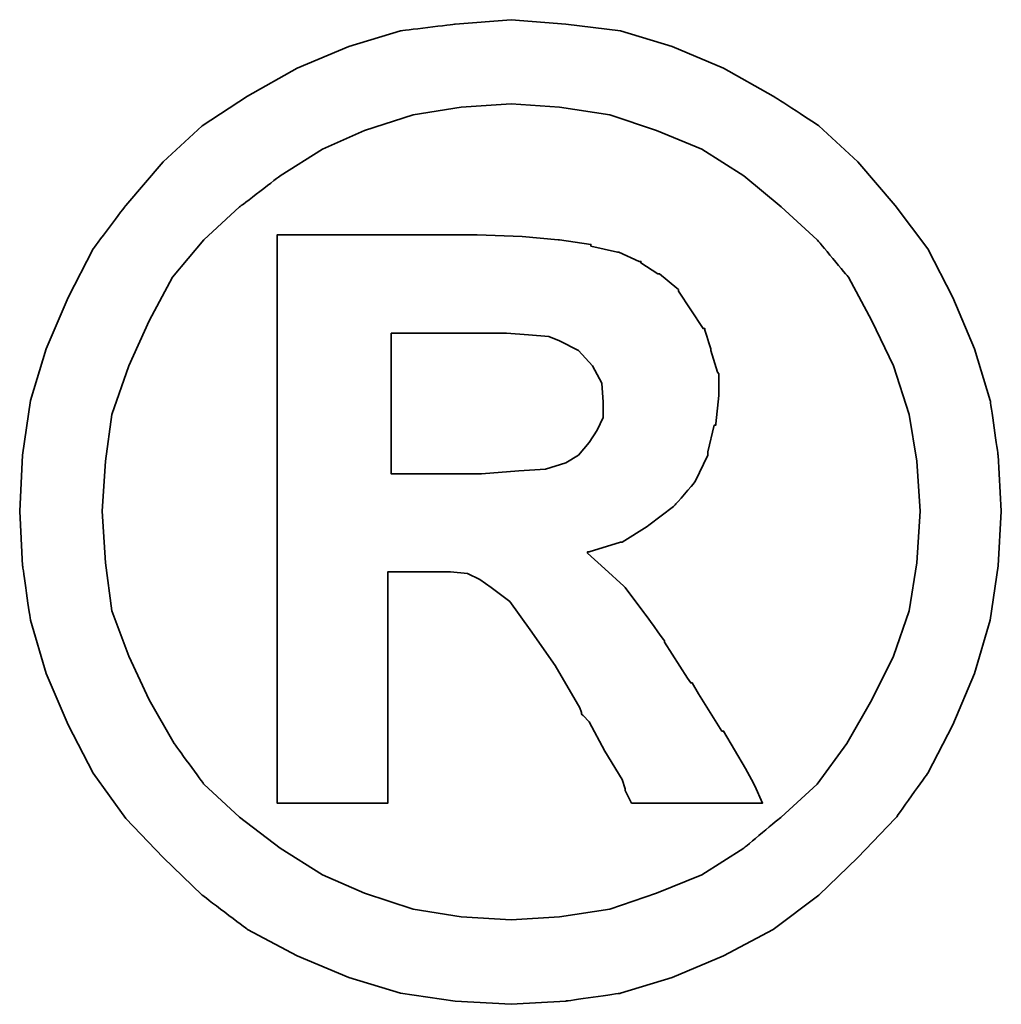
# Model space of a CAD drawing. Header units: millimetres. Extents: x 748 to 1024, y 329 to 423.
# Tile 43 of 47: x 954.826 to 955.085, y 355.556 to 355.817. Entities that reach past the tile are written whole.
import ezdxf

# ---------------------------------------------------------------- set-up
doc = ezdxf.new("R2010")
doc.units = ezdxf.units.MM
doc.header["$LTSCALE"] = 0.15
doc.layers.add('DIM', color=4, linetype='CONTINUOUS')
doc.layers.add('layer 1', color=7, linetype='CONTINUOUS')

# ---------------------------------------------------------------- blocks, each defined once
blk = doc.blocks.new('TBI MOTION logo(完整正式版)')
at = {"layer": 'layer 1', "color": 22, "lineweight": 35}
for points, knots in [([(81.20634, 4.98624), (81.20634, 4.98624), (81.18649, 5.32862), (81.18649, 5.32862), (81.18649, 5.32862), (81.18649, 5.32862), (81.13886, 5.66206), (81.13886, 5.66206), (81.13886, 5.66206), (81.13886, 5.66206), (81.04359, 5.97764), (81.04359, 5.97764), (81.04359, 5.97764), (81.04359, 5.97764), (80.91061, 6.29124), (80.91061, 6.29124), (80.91061, 6.29124), (80.91061, 6.29124), (80.75778, 6.58697), (80.75778, 6.58697), (80.75778, 6.58697), (80.75778, 6.58697), (80.5593, 6.85294), (80.5593, 6.85294), (80.5593, 6.85294), (80.5593, 6.85294), (80.33105, 7.1189), (80.33105, 7.1189), (80.33105, 7.1189), (80.33105, 7.1189), (80.09287, 7.33921), (80.09287, 7.33921), (80.09287, 7.33921), (80.09287, 7.33921), (79.815, 7.51982), (79.815, 7.51982), (79.815, 7.51982), (79.815, 7.51982), (79.51133, 7.69051), (79.51133, 7.69051), (79.51133, 7.69051), (79.51133, 7.69051), (79.19773, 7.8235), (79.19773, 7.8235), (79.19773, 7.8235), (79.19773, 7.8235), (78.88215, 7.91877), (78.88215, 7.91877), (78.88215, 7.91877), (78.88215, 7.91877), (78.54871, 7.95846), (78.54871, 7.95846), (78.54871, 7.95846), (78.54871, 7.95846), (78.21526, 7.98625), (78.21526, 7.98625), (78.21526, 7.98625), (78.21526, 7.98625), (77.87388, 7.95846), (77.87388, 7.95846), (77.87388, 7.95846), (77.87388, 7.95846), (77.54044, 7.91877), (77.54044, 7.91877), (77.54044, 7.91877), (77.54044, 7.91877), (77.22485, 7.8235), (77.22485, 7.8235), (77.22485, 7.8235), (77.22485, 7.8235), (76.91027, 7.69051), (76.91027, 7.69051), (76.91027, 7.69051), (76.91027, 7.69051), (76.6056, 7.51982), (76.6056, 7.51982), (76.6056, 7.51982), (76.6056, 7.51982), (76.32972, 7.33921), (76.32972, 7.33921), (76.32972, 7.33921), (76.32972, 7.33921), (76.09154, 7.1189), (76.09154, 7.1189), (76.09154, 7.1189), (76.09154, 7.1189), (75.86329, 6.85294), (75.86329, 6.85294), (75.86329, 6.85294), (75.86329, 6.85294), (75.66382, 6.58697), (75.66382, 6.58697), (75.66382, 6.58697), (75.66382, 6.58697), (75.51099, 6.29124), (75.51099, 6.29124), (75.51099, 6.29124), (75.51099, 6.29124), (75.37702, 5.97764), (75.37702, 5.97764), (75.37702, 5.97764), (75.37702, 5.97764), (75.28175, 5.66206), (75.28175, 5.66206), (75.28175, 5.66206), (75.28175, 5.66206), (75.23411, 5.32862), (75.23411, 5.32862), (75.23411, 5.32862), (75.23411, 5.32862), (75.21625, 4.98624), (75.21625, 4.98624), (75.21625, 4.98624), (75.21625, 4.98624), (75.23411, 4.6528), (75.23411, 4.6528), (75.23411, 4.6528), (75.23411, 4.6528), (75.28175, 4.32035), (75.28175, 4.32035), (75.28175, 4.32035), (75.28175, 4.32035), (75.37702, 3.99583), (75.37702, 3.99583), (75.37702, 3.99583), (75.37702, 3.99583), (75.51099, 3.68224), (75.51099, 3.68224), (75.51099, 3.68224), (75.51099, 3.68224), (75.66382, 3.38749), (75.66382, 3.38749), (75.66382, 3.38749), (75.66382, 3.38749), (75.86329, 3.10963), (75.86329, 3.10963), (75.86329, 3.10963), (75.86329, 3.10963), (76.09154, 2.87145), (76.09154, 2.87145), (76.09154, 2.87145), (76.09154, 2.87145), (76.32972, 2.6432), (76.32972, 2.6432), (76.32972, 2.6432), (76.32972, 2.6432), (76.6056, 2.43381), (76.6056, 2.43381), (76.6056, 2.43381), (76.6056, 2.43381), (76.91027, 2.27205), (76.91027, 2.27205), (76.91027, 2.27205), (76.91027, 2.27205), (77.22485, 2.13906), (77.22485, 2.13906), (77.22485, 2.13906), (77.22485, 2.13906), (77.54044, 2.0438), (77.54044, 2.0438), (77.54044, 2.0438), (77.54044, 2.0438), (77.87388, 1.99616), (77.87388, 1.99616), (77.87388, 1.99616), (77.87388, 1.99616), (78.21526, 1.97631), (78.21526, 1.97631), (78.21526, 1.97631), (78.21526, 1.97631), (78.54871, 1.99616), (78.54871, 1.99616), (78.54871, 1.99616), (78.54871, 1.99616), (78.88215, 2.0438), (78.88215, 2.0438), (78.88215, 2.0438), (78.88215, 2.0438), (79.19773, 2.13906), (79.19773, 2.13906), (79.19773, 2.13906), (79.19773, 2.13906), (79.51133, 2.27205), (79.51133, 2.27205), (79.51133, 2.27205), (79.51133, 2.27205), (79.815, 2.43381), (79.815, 2.43381), (79.815, 2.43381), (79.815, 2.43381), (80.09287, 2.6432), (80.09287, 2.6432), (80.09287, 2.6432), (80.09287, 2.6432), (80.33105, 2.87145), (80.33105, 2.87145), (80.33105, 2.87145), (80.33105, 2.87145), (80.5593, 3.10963), (80.5593, 3.10963), (80.5593, 3.10963), (80.5593, 3.10963), (80.75778, 3.38749), (80.75778, 3.38749), (80.75778, 3.38749), (80.75778, 3.38749), (80.91061, 3.68224), (80.91061, 3.68224), (80.91061, 3.68224), (80.91061, 3.68224), (81.04359, 3.99583), (81.04359, 3.99583), (81.04359, 3.99583), (81.04359, 3.99583), (81.13886, 4.32035), (81.13886, 4.32035), (81.13886, 4.32035), (81.13886, 4.32035), (81.18649, 4.6528), (81.18649, 4.6528), (81.18649, 4.6528), (81.18649, 4.6528), (81.20634, 4.98624), (81.20634, 4.98624)], [0, 0, 0, 0, 0.0178571, 0.0178571, 0.0178571, 0.0178572, 0.0357143, 0.0357143, 0.0357143, 0.0357143, 0.0535714, 0.0535714, 0.0535714, 0.0535714, 0.0714286, 0.0714286, 0.0714286, 0.0714286, 0.0892857, 0.0892857, 0.0892857, 0.0892857, 0.1071429, 0.1071429, 0.1071429, 0.1071429, 0.125, 0.125, 0.125, 0.125, 0.1428571, 0.1428571, 0.1428571, 0.1428572, 0.1607143, 0.1607143, 0.1607143, 0.1607143, 0.1785714, 0.1785714, 0.1785714, 0.1785714, 0.1964286, 0.1964286, 0.1964286, 0.1964286, 0.2142857, 0.2142857, 0.2142857, 0.2142857, 0.2321429, 0.2321429, 0.2321429, 0.2321429, 0.25, 0.25, 0.25, 0.25, 0.2678571, 0.2678571, 0.2678571, 0.2678572, 0.2857143, 0.2857143, 0.2857143, 0.2857143, 0.3035714, 0.3035714, 0.3035714, 0.3035714, 0.3214286, 0.3214286, 0.3214286, 0.3214286, 0.3392857, 0.3392857, 0.3392857, 0.3392857, 0.3571429, 0.3571429, 0.3571429, 0.3571429, 0.375, 0.375, 0.375, 0.375, 0.3928571, 0.3928571, 0.3928571, 0.3928572, 0.4107143, 0.4107143, 0.4107143, 0.4107143, 0.4285714, 0.4285714, 0.4285714, 0.4285714, 0.4464286, 0.4464286, 0.4464286, 0.4464286, 0.4642857, 0.4642857, 0.4642857, 0.4642857, 0.4821429, 0.4821429, 0.4821429, 0.4821429, 0.5, 0.5, 0.5, 0.5, 0.5178571, 0.5178571, 0.5178571, 0.5178572, 0.5357143, 0.5357143, 0.5357143, 0.5357143, 0.5535714, 0.5535714, 0.5535714, 0.5535714, 0.5714286, 0.5714286, 0.5714286, 0.5714286, 0.5892857, 0.5892857, 0.5892857, 0.5892857, 0.6071429, 0.6071429, 0.6071429, 0.6071429, 0.625, 0.625, 0.625, 0.625, 0.6428571, 0.6428571, 0.6428571, 0.6428572, 0.6607143, 0.6607143, 0.6607143, 0.6607143, 0.6785714, 0.6785714, 0.6785714, 0.6785714, 0.6964286, 0.6964286, 0.6964286, 0.6964286, 0.7142857, 0.7142857, 0.7142857, 0.7142857, 0.7321429, 0.7321429, 0.7321429, 0.7321429, 0.75, 0.75, 0.75, 0.75, 0.7678571, 0.7678571, 0.7678571, 0.7678572, 0.7857143, 0.7857143, 0.7857143, 0.7857143, 0.8035714, 0.8035714, 0.8035714, 0.8035714, 0.8214286, 0.8214286, 0.8214286, 0.8214286, 0.8392857, 0.8392857, 0.8392857, 0.8392857, 0.8571429, 0.8571429, 0.8571429, 0.8571429, 0.875, 0.875, 0.875, 0.875, 0.8928571, 0.8928571, 0.8928571, 0.8928572, 0.9107143, 0.9107143, 0.9107143, 0.9107143, 0.9285714, 0.9285714, 0.9285714, 0.9285714, 0.9464286, 0.9464286, 0.9464286, 0.9464286, 0.9642857, 0.9642857, 0.9642857, 0.9642857, 0.9821429, 0.9821429, 0.9821429, 0.9821429, 1, 1, 1, 1]), ([(80.71014, 4.98624), (80.71014, 4.98624), (80.69129, 5.29091), (80.69129, 5.29091), (80.69129, 5.29091), (80.69129, 5.29091), (80.64464, 5.57672), (80.64464, 5.57672), (80.64464, 5.57672), (80.64464, 5.57672), (80.54937, 5.87245), (80.54937, 5.87245), (80.54937, 5.87245), (80.54937, 5.87245), (80.41639, 6.14833), (80.41639, 6.14833), (80.41639, 6.14833), (80.41639, 6.14833), (80.27349, 6.41429), (80.27349, 6.41429), (80.27349, 6.41429), (80.27349, 6.41429), (80.08295, 6.64255), (80.08295, 6.64255), (80.08295, 6.64255), (80.08295, 6.64255), (79.86264, 6.84301), (79.86264, 6.84301), (79.86264, 6.84301), (79.86264, 6.84301), (79.63439, 7.03355), (79.63439, 7.03355), (79.63439, 7.03355), (79.63439, 7.03355), (79.37835, 7.1963), (79.37835, 7.1963), (79.37835, 7.1963), (79.37835, 7.1963), (79.10246, 7.30944), (79.10246, 7.30944), (79.10246, 7.30944), (79.10246, 7.30944), (78.81665, 7.40471), (78.81665, 7.40471), (78.81665, 7.40471), (78.81665, 7.40471), (78.511, 7.45234), (78.511, 7.45234), (78.511, 7.45234), (78.511, 7.45234), (78.21526, 7.47219), (78.21526, 7.47219), (78.21526, 7.47219), (78.21526, 7.47219), (77.9106, 7.45234), (77.9106, 7.45234), (77.9106, 7.45234), (77.9106, 7.45234), (77.61685, 7.40471), (77.61685, 7.40471), (77.61685, 7.40471), (77.61685, 7.40471), (77.32012, 7.30944), (77.32012, 7.30944), (77.32012, 7.30944), (77.32012, 7.30944), (77.06309, 7.1963), (77.06309, 7.1963), (77.06309, 7.1963), (77.06309, 7.1963), (76.80606, 7.03355), (76.80606, 7.03355), (76.80606, 7.03355), (76.80606, 7.03355), (76.55797, 6.84301), (76.55797, 6.84301), (76.55797, 6.84301), (76.55797, 6.84301), (76.34063, 6.64255), (76.34063, 6.64255), (76.34063, 6.64255), (76.34063, 6.64255), (76.1491, 6.41429), (76.1491, 6.41429), (76.1491, 6.41429), (76.1491, 6.41429), (76.0062, 6.14833), (76.0062, 6.14833), (76.0062, 6.14833), (76.0062, 6.14833), (75.88314, 5.87245), (75.88314, 5.87245), (75.88314, 5.87245), (75.88314, 5.87245), (75.77794, 5.57672), (75.77794, 5.57672), (75.77794, 5.57672), (75.77794, 5.57672), (75.73924, 5.29091), (75.73924, 5.29091), (75.73924, 5.29091), (75.73924, 5.29091), (75.72039, 4.98624), (75.72039, 4.98624), (75.72039, 4.98624), (75.72039, 4.98624), (75.73924, 4.67165), (75.73924, 4.67165), (75.73924, 4.67165), (75.73924, 4.67165), (75.77794, 4.37791), (75.77794, 4.37791), (75.77794, 4.37791), (75.77794, 4.37791), (75.88314, 4.10102), (75.88314, 4.10102), (75.88314, 4.10102), (75.88314, 4.10102), (76.0062, 3.83407), (76.0062, 3.83407), (76.0062, 3.83407), (76.0062, 3.83407), (76.15902, 3.56811), (76.15902, 3.56811), (76.15902, 3.56811), (76.15902, 3.56811), (76.34063, 3.32001), (76.34063, 3.32001), (76.34063, 3.32001), (76.34063, 3.32001), (76.55797, 3.11955), (76.55797, 3.11955), (76.55797, 3.11955), (76.55797, 3.11955), (76.80606, 2.92901), (76.80606, 2.92901), (76.80606, 2.92901), (76.80606, 2.92901), (77.06309, 2.76725), (77.06309, 2.76725), (77.06309, 2.76725), (77.06309, 2.76725), (77.32012, 2.65412), (77.32012, 2.65412), (77.32012, 2.65412), (77.32012, 2.65412), (77.61685, 2.55786), (77.61685, 2.55786), (77.61685, 2.55786), (77.61685, 2.55786), (77.9106, 2.51022), (77.9106, 2.51022), (77.9106, 2.51022), (77.9106, 2.51022), (78.21526, 2.49137), (78.21526, 2.49137), (78.21526, 2.49137), (78.21526, 2.49137), (78.511, 2.51022), (78.511, 2.51022), (78.511, 2.51022), (78.511, 2.51022), (78.81665, 2.55786), (78.81665, 2.55786), (78.81665, 2.55786), (78.81665, 2.55786), (79.10246, 2.65412), (79.10246, 2.65412), (79.10246, 2.65412), (79.10246, 2.65412), (79.37835, 2.76725), (79.37835, 2.76725), (79.37835, 2.76725), (79.37835, 2.76725), (79.63439, 2.92901), (79.63439, 2.92901), (79.63439, 2.92901), (79.63439, 2.92901), (79.86264, 3.11955), (79.86264, 3.11955), (79.86264, 3.11955), (79.86264, 3.11955), (80.08295, 3.32001), (80.08295, 3.32001), (80.08295, 3.32001), (80.08295, 3.32001), (80.26356, 3.56811), (80.26356, 3.56811), (80.26356, 3.56811), (80.26356, 3.56811), (80.41639, 3.83407), (80.41639, 3.83407), (80.41639, 3.83407), (80.41639, 3.83407), (80.54937, 4.10102), (80.54937, 4.10102), (80.54937, 4.10102), (80.54937, 4.10102), (80.64464, 4.37791), (80.64464, 4.37791), (80.64464, 4.37791), (80.64464, 4.37791), (80.69129, 4.67165), (80.69129, 4.67165), (80.69129, 4.67165), (80.69129, 4.67165), (80.71014, 4.98624), (80.71014, 4.98624)], [0, 0, 0, 0, 0.0192308, 0.0192308, 0.0192308, 0.0192308, 0.0384615, 0.0384615, 0.0384615, 0.0384615, 0.0576923, 0.0576923, 0.0576923, 0.0576923, 0.0769231, 0.0769231, 0.0769231, 0.0769231, 0.0961538, 0.0961538, 0.0961538, 0.0961539, 0.1153846, 0.1153846, 0.1153846, 0.1153846, 0.1346154, 0.1346154, 0.1346154, 0.1346154, 0.1538462, 0.1538462, 0.1538462, 0.1538462, 0.1730769, 0.1730769, 0.1730769, 0.1730769, 0.1923077, 0.1923077, 0.1923077, 0.1923077, 0.2115385, 0.2115385, 0.2115385, 0.2115385, 0.2307692, 0.2307692, 0.2307692, 0.2307692, 0.25, 0.25, 0.25, 0.25, 0.2692308, 0.2692308, 0.2692308, 0.2692308, 0.2884615, 0.2884615, 0.2884615, 0.2884615, 0.3076923, 0.3076923, 0.3076923, 0.3076923, 0.3269231, 0.3269231, 0.3269231, 0.3269231, 0.3461538, 0.3461538, 0.3461538, 0.3461539, 0.3653846, 0.3653846, 0.3653846, 0.3653846, 0.3846154, 0.3846154, 0.3846154, 0.3846154, 0.4038462, 0.4038462, 0.4038462, 0.4038462, 0.4230769, 0.4230769, 0.4230769, 0.4230769, 0.4423077, 0.4423077, 0.4423077, 0.4423077, 0.4615385, 0.4615385, 0.4615385, 0.4615385, 0.4807692, 0.4807692, 0.4807692, 0.4807692, 0.5, 0.5, 0.5, 0.5, 0.5192308, 0.5192308, 0.5192308, 0.5192308, 0.5384615, 0.5384615, 0.5384615, 0.5384615, 0.5576923, 0.5576923, 0.5576923, 0.5576923, 0.5769231, 0.5769231, 0.5769231, 0.5769231, 0.5961538, 0.5961538, 0.5961538, 0.5961539, 0.6153846, 0.6153846, 0.6153846, 0.6153846, 0.6346154, 0.6346154, 0.6346154, 0.6346154, 0.6538462, 0.6538462, 0.6538462, 0.6538462, 0.6730769, 0.6730769, 0.6730769, 0.6730769, 0.6923077, 0.6923077, 0.6923077, 0.6923077, 0.7115385, 0.7115385, 0.7115385, 0.7115385, 0.7307692, 0.7307692, 0.7307692, 0.7307692, 0.75, 0.75, 0.75, 0.75, 0.7692308, 0.7692308, 0.7692308, 0.7692308, 0.7884615, 0.7884615, 0.7884615, 0.7884615, 0.8076923, 0.8076923, 0.8076923, 0.8076923, 0.8269231, 0.8269231, 0.8269231, 0.8269231, 0.8461538, 0.8461538, 0.8461538, 0.8461539, 0.8653846, 0.8653846, 0.8653846, 0.8653846, 0.8846154, 0.8846154, 0.8846154, 0.8846154, 0.9038462, 0.9038462, 0.9038462, 0.9038462, 0.9230769, 0.9230769, 0.9230769, 0.9230769, 0.9423077, 0.9423077, 0.9423077, 0.9423077, 0.9615385, 0.9615385, 0.9615385, 0.9615385, 0.9807692, 0.9807692, 0.9807692, 0.9807692, 1, 1, 1, 1]), ([(76.78721, 3.2823), (76.78721, 3.2823), (76.78721, 3.32001), (76.78721, 3.32001), (76.78721, 3.32001), (76.78721, 3.32001), (76.78721, 3.42422), (76.78721, 3.42422), (76.78721, 3.42422), (76.78721, 3.42422), (76.78721, 3.59689), (76.78721, 3.59689), (76.78721, 3.59689), (76.78721, 3.59689), (76.78721, 3.80529), (76.78721, 3.80529), (76.78721, 3.80529), (76.78721, 3.80529), (76.78721, 4.0524), (76.78721, 4.0524), (76.78721, 4.0524), (76.78721, 4.0524), (76.78721, 4.32035), (76.78721, 4.32035), (76.78721, 4.32035), (76.78721, 4.32035), (76.78721, 4.92868), (76.78721, 4.92868), (76.78721, 4.92868), (76.78721, 4.92868), (76.78721, 5.53801), (76.78721, 5.53801), (76.78721, 5.53801), (76.78721, 5.53801), (76.78721, 5.82482), (76.78721, 5.82482), (76.78721, 5.82482), (76.78721, 5.82482), (76.78721, 6.07291), (76.78721, 6.07291), (76.78721, 6.07291), (76.78721, 6.07291), (76.78721, 6.30017), (76.78721, 6.30017), (76.78721, 6.30017), (76.78721, 6.30017), (76.78721, 6.45399), (76.78721, 6.45399), (76.78721, 6.45399), (76.78721, 6.45399), (76.78721, 6.5572), (76.78721, 6.5572), (76.78721, 6.5572), (76.78721, 6.5572), (76.78721, 6.59689), (76.78721, 6.59689), (76.78721, 6.59689), (76.78721, 6.59689), (76.78721, 6.67232), (76.78721, 6.67232), (76.78721, 6.67232), (76.78721, 6.67232), (76.8537, 6.67232), (76.8537, 6.67232), (76.8537, 6.67232), (76.8537, 6.67232), (76.87355, 6.67232), (76.87355, 6.67232), (76.87355, 6.67232), (76.87355, 6.67232), (76.91027, 6.67232), (76.91027, 6.67232), (76.91027, 6.67232), (76.91027, 6.67232), (77.04424, 6.67232), (77.04424, 6.67232), (77.04424, 6.67232), (77.04424, 6.67232), (77.22485, 6.67232), (77.22485, 6.67232), (77.22485, 6.67232), (77.22485, 6.67232), (77.43524, 6.67232), (77.43524, 6.67232), (77.43524, 6.67232), (77.43524, 6.67232), (77.65357, 6.67232), (77.65357, 6.67232), (77.65357, 6.67232), (77.65357, 6.67232), (77.82625, 6.67232), (77.82625, 6.67232), (77.82625, 6.67232), (77.82625, 6.67232), (77.94037, 6.67232), (77.94037, 6.67232), (77.94037, 6.67232), (77.94037, 6.67232), (77.97709, 6.67232), (77.97709, 6.67232), (77.97709, 6.67232), (77.97709, 6.67232), (77.99694, 6.67232), (77.99694, 6.67232), (77.99694, 6.67232), (77.99694, 6.67232), (78.00686, 6.67232), (78.00686, 6.67232), (78.00686, 6.67232), (78.00686, 6.67232), (78.28275, 6.6624), (78.28275, 6.6624), (78.28275, 6.6624), (78.28275, 6.6624), (78.50107, 6.64255), (78.50107, 6.64255), (78.50107, 6.64255), (78.50107, 6.64255), (78.511, 6.64255), (78.511, 6.64255), (78.511, 6.64255), (78.511, 6.64255), (78.70154, 6.61476), (78.70154, 6.61476), (78.70154, 6.61476), (78.70154, 6.61476), (78.70154, 6.60483), (78.70154, 6.60483), (78.70154, 6.60483), (78.70154, 6.60483), (78.86429, 6.56713), (78.86429, 6.56713), (78.86429, 6.56713), (78.86429, 6.56713), (78.87223, 6.56713), (78.87223, 6.56713), (78.87223, 6.56713), (78.87223, 6.56713), (78.99727, 6.51056), (78.99727, 6.51056), (78.99727, 6.51056), (78.99727, 6.51056), (79.00719, 6.51056), (79.00719, 6.51056), (79.00719, 6.51056), (79.00719, 6.51056), (79.00719, 6.50162), (79.00719, 6.50162), (79.00719, 6.50162), (79.00719, 6.50162), (79.1104, 6.43415), (79.1104, 6.43415), (79.1104, 6.43415), (79.1104, 6.43415), (79.12132, 6.43415), (79.12132, 6.43415), (79.12132, 6.43415), (79.12132, 6.43415), (79.22552, 6.34781), (79.22552, 6.34781), (79.22552, 6.34781), (79.22552, 6.34781), (79.23544, 6.33888), (79.23544, 6.33888), (79.23544, 6.33888), (79.23544, 6.33888), (79.23544, 6.32895), (79.23544, 6.32895), (79.23544, 6.32895), (79.23544, 6.32895), (79.31087, 6.21483), (79.31087, 6.21483), (79.31087, 6.21483), (79.31087, 6.21483), (79.38629, 6.1007), (79.38629, 6.1007), (79.38629, 6.1007), (79.38629, 6.1007), (79.3972, 6.1007), (79.3972, 6.1007), (79.3972, 6.1007), (79.3972, 6.1007), (79.3972, 6.09078), (79.3972, 6.09078), (79.3972, 6.09078), (79.3972, 6.09078), (79.43392, 5.97764), (79.43392, 5.97764), (79.43392, 5.97764), (79.43392, 5.97764), (79.43392, 5.96772), (79.43392, 5.96772), (79.43392, 5.96772), (79.43392, 5.96772), (79.47362, 5.83474), (79.47362, 5.83474), (79.47362, 5.83474), (79.47362, 5.83474), (79.48156, 5.82482), (79.48156, 5.82482), (79.48156, 5.82482), (79.48156, 5.82482), (79.48156, 5.69977), (79.48156, 5.69977), (79.48156, 5.69977), (79.48156, 5.69977), (79.48156, 5.69183), (79.48156, 5.69183), (79.48156, 5.69183), (79.48156, 5.69183), (79.4637, 5.51915), (79.4637, 5.51915), (79.4637, 5.51915), (79.4637, 5.51915), (79.4637, 5.51122), (79.4637, 5.51122), (79.4637, 5.51122), (79.4637, 5.51122), (79.45377, 5.51122), (79.45377, 5.51122), (79.45377, 5.51122), (79.45377, 5.51122), (79.41507, 5.34847), (79.41507, 5.34847), (79.41507, 5.34847), (79.41507, 5.34847), (79.41507, 5.33854), (79.41507, 5.33854), (79.41507, 5.33854), (79.41507, 5.33854), (79.41507, 5.32862), (79.41507, 5.32862), (79.41507, 5.32862), (79.41507, 5.32862), (79.33865, 5.16785), (79.33865, 5.16785), (79.33865, 5.16785), (79.33865, 5.16785), (79.33071, 5.15693), (79.33071, 5.15693), (79.33071, 5.15693), (79.33071, 5.15693), (79.2156, 5.02495), (79.2156, 5.02495), (79.2156, 5.02495), (79.2156, 5.02495), (79.20567, 5.01502), (79.20567, 5.01502), (79.20567, 5.01502), (79.20567, 5.01502), (79.05483, 4.89991), (79.05483, 4.89991), (79.05483, 4.89991), (79.05483, 4.89991), (79.04491, 4.89197), (79.04491, 4.89197), (79.04491, 4.89197), (79.04491, 4.89197), (78.89208, 4.7967), (78.89208, 4.7967), (78.89208, 4.7967), (78.89208, 4.7967), (78.88215, 4.7967), (78.88215, 4.7967), (78.88215, 4.7967), (78.88215, 4.7967), (78.69161, 4.73913), (78.69161, 4.73913), (78.69161, 4.73913), (78.69161, 4.73913), (78.68169, 4.73913), (78.68169, 4.73913), (78.68169, 4.73913), (78.68169, 4.73913), (78.68169, 4.72921), (78.68169, 4.72921), (78.68169, 4.72921), (78.68169, 4.72921), (78.78688, 4.63394), (78.78688, 4.63394), (78.78688, 4.63394), (78.78688, 4.63394), (78.902, 4.52875), (78.902, 4.52875), (78.902, 4.52875), (78.902, 4.52875), (78.91093, 4.52081), (78.91093, 4.52081), (78.91093, 4.52081), (78.91093, 4.52081), (79.02506, 4.36798), (79.02506, 4.36798), (79.02506, 4.36798), (79.02506, 4.36798), (79.1501, 4.1953), (79.1501, 4.1953), (79.1501, 4.1953), (79.1501, 4.1953), (79.1501, 4.18736), (79.1501, 4.18736), (79.1501, 4.18736), (79.1501, 4.18736), (79.29201, 3.96705), (79.29201, 3.96705), (79.29201, 3.96705), (79.29201, 3.96705), (79.31087, 3.93828), (79.31087, 3.93828), (79.31087, 3.93828), (79.31087, 3.93828), (79.32079, 3.93828), (79.32079, 3.93828), (79.32079, 3.93828), (79.32079, 3.93828), (79.3585, 3.87178), (79.3585, 3.87178), (79.3585, 3.87178), (79.3585, 3.87178), (79.50141, 3.64353), (79.50141, 3.64353), (79.50141, 3.64353), (79.50141, 3.64353), (79.51133, 3.64353), (79.51133, 3.64353), (79.51133, 3.64353), (79.51133, 3.64353), (79.64431, 3.41528), (79.64431, 3.41528), (79.64431, 3.41528), (79.64431, 3.41528), (79.68202, 3.3478), (79.68202, 3.3478), (79.68202, 3.3478), (79.68202, 3.3478), (79.70187, 3.31009), (79.70187, 3.31009), (79.70187, 3.31009), (79.70187, 3.31009), (79.7495, 3.2049), (79.7495, 3.2049), (79.7495, 3.2049), (79.7495, 3.2049), (79.64431, 3.2049), (79.64431, 3.2049), (79.64431, 3.2049), (79.64431, 3.2049), (79.62546, 3.2049), (79.62546, 3.2049), (79.62546, 3.2049), (79.62546, 3.2049), (79.53912, 3.2049), (79.53912, 3.2049), (79.53912, 3.2049), (79.53912, 3.2049), (79.31087, 3.2049), (79.31087, 3.2049), (79.31087, 3.2049), (79.31087, 3.2049), (79.08262, 3.2049), (79.08262, 3.2049), (79.08262, 3.2049), (79.08262, 3.2049), (79.00719, 3.2049), (79.00719, 3.2049), (79.00719, 3.2049), (79.00719, 3.2049), (78.98735, 3.2049), (78.98735, 3.2049), (78.98735, 3.2049), (78.98735, 3.2049), (78.94964, 3.2049), (78.94964, 3.2049), (78.94964, 3.2049), (78.94964, 3.2049), (78.92979, 3.24459), (78.92979, 3.24459), (78.92979, 3.24459), (78.92979, 3.24459), (78.91093, 3.2823), (78.91093, 3.2823), (78.91093, 3.2823), (78.91093, 3.2823), (78.91093, 3.29223), (78.91093, 3.29223), (78.91093, 3.29223), (78.91093, 3.29223), (78.89208, 3.3478), (78.89208, 3.3478), (78.89208, 3.3478), (78.89208, 3.3478), (78.78688, 3.52048), (78.78688, 3.52048), (78.78688, 3.52048), (78.78688, 3.52048), (78.69161, 3.7001), (78.69161, 3.7001), (78.69161, 3.7001), (78.69161, 3.7001), (78.6539, 3.7388), (78.6539, 3.7388), (78.6539, 3.7388), (78.6539, 3.7388), (78.64398, 3.74873), (78.64398, 3.74873), (78.64398, 3.74873), (78.64398, 3.74873), (78.64398, 3.75766), (78.64398, 3.75766), (78.64398, 3.75766), (78.64398, 3.75766), (78.63405, 3.78644), (78.63405, 3.78644), (78.63405, 3.78644), (78.63405, 3.78644), (78.48321, 4.04347), (78.48321, 4.04347), (78.48321, 4.04347), (78.48321, 4.04347), (78.33038, 4.2618), (78.33038, 4.2618), (78.33038, 4.2618), (78.33038, 4.2618), (78.20732, 4.43447), (78.20732, 4.43447), (78.20732, 4.43447), (78.20732, 4.43447), (78.09221, 4.52081), (78.09221, 4.52081), (78.09221, 4.52081), (78.09221, 4.52081), (78.02472, 4.56845), (78.02472, 4.56845), (78.02472, 4.56845), (78.02472, 4.56845), (77.9493, 4.60616), (77.9493, 4.60616), (77.9493, 4.60616), (77.9493, 4.60616), (77.8451, 4.61608), (77.8451, 4.61608), (77.8451, 4.61608), (77.8451, 4.61608), (77.71113, 4.61608), (77.71113, 4.61608), (77.71113, 4.61608), (77.71113, 4.61608), (77.69128, 4.61608), (77.69128, 4.61608), (77.69128, 4.61608), (77.69128, 4.61608), (77.67342, 4.61608), (77.67342, 4.61608), (77.67342, 4.61608), (77.67342, 4.61608), (77.5583, 4.61608), (77.5583, 4.61608), (77.5583, 4.61608), (77.5583, 4.61608), (77.46303, 4.61608), (77.46303, 4.61608), (77.46303, 4.61608), (77.46303, 4.61608), (77.46303, 4.54761), (77.46303, 4.54761), (77.46303, 4.54761), (77.46303, 4.54761), (77.46303, 4.47318), (77.46303, 4.47318), (77.46303, 4.47318), (77.46303, 4.47318), (77.46303, 4.24294), (77.46303, 4.24294), (77.46303, 4.24294), (77.46303, 4.24294), (77.46303, 3.99583), (77.46303, 3.99583), (77.46303, 3.99583), (77.46303, 3.99583), (77.46303, 3.72888), (77.46303, 3.72888), (77.46303, 3.72888), (77.46303, 3.72888), (77.46303, 3.51055), (77.46303, 3.51055), (77.46303, 3.51055), (77.46303, 3.51055), (77.46303, 3.42422), (77.46303, 3.42422), (77.46303, 3.42422), (77.46303, 3.42422), (77.46303, 3.35773), (77.46303, 3.35773), (77.46303, 3.35773), (77.46303, 3.35773), (77.46303, 3.30017), (77.46303, 3.30017), (77.46303, 3.30017), (77.46303, 3.30017), (77.46303, 3.2823), (77.46303, 3.2823), (77.46303, 3.2823), (77.46303, 3.2823), (77.46303, 3.2049), (77.46303, 3.2049), (77.46303, 3.2049), (77.46303, 3.2049), (77.39753, 3.2049), (77.39753, 3.2049), (77.39753, 3.2049), (77.39753, 3.2049), (77.37768, 3.2049), (77.37768, 3.2049), (77.37768, 3.2049), (77.37768, 3.2049), (77.32012, 3.2049), (77.32012, 3.2049), (77.32012, 3.2049), (77.32012, 3.2049), (77.12165, 3.2049), (77.12165, 3.2049), (77.12165, 3.2049), (77.12165, 3.2049), (76.94897, 3.2049), (76.94897, 3.2049), (76.94897, 3.2049), (76.94897, 3.2049), (76.8924, 3.2049), (76.8924, 3.2049), (76.8924, 3.2049), (76.8924, 3.2049), (76.8537, 3.2049), (76.8537, 3.2049), (76.8537, 3.2049), (76.8537, 3.2049), (76.78721, 3.2049), (76.78721, 3.2049), (76.78721, 3.2049), (76.78721, 3.2049), (76.78721, 3.2823), (76.78721, 3.2823)], [0, 0, 0, 0, 0.0074074, 0.0074074, 0.0074074, 0.0074074, 0.0148148, 0.0148148, 0.0148148, 0.0148148, 0.0222222, 0.0222222, 0.0222222, 0.0222222, 0.0296296, 0.0296296, 0.0296296, 0.0296296, 0.037037, 0.037037, 0.037037, 0.037037, 0.0444444, 0.0444444, 0.0444444, 0.0444445, 0.0518519, 0.0518519, 0.0518519, 0.0518519, 0.0592593, 0.0592593, 0.0592593, 0.0592593, 0.0666667, 0.0666667, 0.0666667, 0.0666667, 0.0740741, 0.0740741, 0.0740741, 0.0740741, 0.0814815, 0.0814815, 0.0814815, 0.0814815, 0.0888889, 0.0888889, 0.0888889, 0.0888889, 0.0962963, 0.0962963, 0.0962963, 0.0962963, 0.1037037, 0.1037037, 0.1037037, 0.1037037, 0.1111111, 0.1111111, 0.1111111, 0.1111111, 0.1185185, 0.1185185, 0.1185185, 0.1185185, 0.1259259, 0.1259259, 0.1259259, 0.1259259, 0.1333333, 0.1333333, 0.1333333, 0.1333333, 0.1407407, 0.1407407, 0.1407407, 0.1407408, 0.1481481, 0.1481481, 0.1481481, 0.1481482, 0.1555556, 0.1555556, 0.1555556, 0.1555556, 0.162963, 0.162963, 0.162963, 0.162963, 0.1703704, 0.1703704, 0.1703704, 0.1703704, 0.1777778, 0.1777778, 0.1777778, 0.1777778, 0.1851852, 0.1851852, 0.1851852, 0.1851852, 0.1925926, 0.1925926, 0.1925926, 0.1925926, 0.2, 0.2, 0.2, 0.2, 0.2074074, 0.2074074, 0.2074074, 0.2074074, 0.2148148, 0.2148148, 0.2148148, 0.2148148, 0.2222222, 0.2222222, 0.2222222, 0.2222222, 0.2296296, 0.2296296, 0.2296296, 0.2296296, 0.237037, 0.237037, 0.237037, 0.237037, 0.2444444, 0.2444444, 0.2444444, 0.2444445, 0.2518519, 0.2518519, 0.2518519, 0.2518519, 0.2592593, 0.2592593, 0.2592593, 0.2592593, 0.2666667, 0.2666667, 0.2666667, 0.2666667, 0.2740741, 0.2740741, 0.2740741, 0.2740741, 0.2814815, 0.2814815, 0.2814815, 0.2814815, 0.2888889, 0.2888889, 0.2888889, 0.2888889, 0.2962963, 0.2962963, 0.2962963, 0.2962963, 0.3037037, 0.3037037, 0.3037037, 0.3037037, 0.3111111, 0.3111111, 0.3111111, 0.3111111, 0.3185185, 0.3185185, 0.3185185, 0.3185185, 0.3259259, 0.3259259, 0.3259259, 0.3259259, 0.3333333, 0.3333333, 0.3333333, 0.3333333, 0.3407407, 0.3407407, 0.3407407, 0.3407408, 0.3481481, 0.3481481, 0.3481481, 0.3481482, 0.3555556, 0.3555556, 0.3555556, 0.3555556, 0.362963, 0.362963, 0.362963, 0.362963, 0.3703704, 0.3703704, 0.3703704, 0.3703704, 0.3777778, 0.3777778, 0.3777778, 0.3777778, 0.3851852, 0.3851852, 0.3851852, 0.3851852, 0.3925926, 0.3925926, 0.3925926, 0.3925926, 0.4, 0.4, 0.4, 0.4, 0.4074074, 0.4074074, 0.4074074, 0.4074074, 0.4148148, 0.4148148, 0.4148148, 0.4148148, 0.4222222, 0.4222222, 0.4222222, 0.4222222, 0.4296296, 0.4296296, 0.4296296, 0.4296296, 0.437037, 0.437037, 0.437037, 0.437037, 0.4444444, 0.4444444, 0.4444444, 0.4444445, 0.4518519, 0.4518519, 0.4518519, 0.4518519, 0.4592593, 0.4592593, 0.4592593, 0.4592593, 0.4666667, 0.4666667, 0.4666667, 0.4666667, 0.4740741, 0.4740741, 0.4740741, 0.4740741, 0.4814815, 0.4814815, 0.4814815, 0.4814815, 0.4888889, 0.4888889, 0.4888889, 0.4888889, 0.4962963, 0.4962963, 0.4962963, 0.4962963, 0.5037037, 0.5037037, 0.5037037, 0.5037037, 0.5111111, 0.5111111, 0.5111111, 0.5111111, 0.5185185, 0.5185185, 0.5185185, 0.5185185, 0.5259259, 0.5259259, 0.5259259, 0.5259259, 0.5333333, 0.5333333, 0.5333333, 0.5333333, 0.5407407, 0.5407407, 0.5407407, 0.5407408, 0.5481481, 0.5481481, 0.5481481, 0.5481482, 0.5555556, 0.5555556, 0.5555556, 0.5555556, 0.562963, 0.562963, 0.562963, 0.562963, 0.5703704, 0.5703704, 0.5703704, 0.5703704, 0.5777778, 0.5777778, 0.5777778, 0.5777778, 0.5851852, 0.5851852, 0.5851852, 0.5851852, 0.5925926, 0.5925926, 0.5925926, 0.5925926, 0.6, 0.6, 0.6, 0.6, 0.6074074, 0.6074074, 0.6074074, 0.6074074, 0.6148148, 0.6148148, 0.6148148, 0.6148148, 0.6222222, 0.6222222, 0.6222222, 0.6222222, 0.6296296, 0.6296296, 0.6296296, 0.6296296, 0.637037, 0.637037, 0.637037, 0.637037, 0.6444444, 0.6444444, 0.6444444, 0.6444445, 0.6518519, 0.6518519, 0.6518519, 0.6518519, 0.6592593, 0.6592593, 0.6592593, 0.6592593, 0.6666667, 0.6666667, 0.6666667, 0.6666667, 0.6740741, 0.6740741, 0.6740741, 0.6740741, 0.6814815, 0.6814815, 0.6814815, 0.6814815, 0.6888889, 0.6888889, 0.6888889, 0.6888889, 0.6962963, 0.6962963, 0.6962963, 0.6962963, 0.7037037, 0.7037037, 0.7037037, 0.7037037, 0.7111111, 0.7111111, 0.7111111, 0.7111111, 0.7185185, 0.7185185, 0.7185185, 0.7185185, 0.7259259, 0.7259259, 0.7259259, 0.7259259, 0.7333333, 0.7333333, 0.7333333, 0.7333333, 0.7407407, 0.7407407, 0.7407407, 0.7407408, 0.7481481, 0.7481481, 0.7481481, 0.7481482, 0.7555556, 0.7555556, 0.7555556, 0.7555556, 0.762963, 0.762963, 0.762963, 0.762963, 0.7703704, 0.7703704, 0.7703704, 0.7703704, 0.7777778, 0.7777778, 0.7777778, 0.7777778, 0.7851852, 0.7851852, 0.7851852, 0.7851852, 0.7925926, 0.7925926, 0.7925926, 0.7925926, 0.8, 0.8, 0.8, 0.8, 0.8074074, 0.8074074, 0.8074074, 0.8074074, 0.8148148, 0.8148148, 0.8148148, 0.8148148, 0.8222222, 0.8222222, 0.8222222, 0.8222222, 0.8296296, 0.8296296, 0.8296296, 0.8296296, 0.837037, 0.837037, 0.837037, 0.837037, 0.8444444, 0.8444444, 0.8444444, 0.8444445, 0.8518519, 0.8518519, 0.8518519, 0.8518519, 0.8592593, 0.8592593, 0.8592593, 0.8592593, 0.8666667, 0.8666667, 0.8666667, 0.8666667, 0.8740741, 0.8740741, 0.8740741, 0.8740741, 0.8814815, 0.8814815, 0.8814815, 0.8814815, 0.8888889, 0.8888889, 0.8888889, 0.8888889, 0.8962963, 0.8962963, 0.8962963, 0.8962963, 0.9037037, 0.9037037, 0.9037037, 0.9037037, 0.9111111, 0.9111111, 0.9111111, 0.9111111, 0.9185185, 0.9185185, 0.9185185, 0.9185185, 0.9259259, 0.9259259, 0.9259259, 0.9259259, 0.9333333, 0.9333333, 0.9333333, 0.9333333, 0.9407407, 0.9407407, 0.9407407, 0.9407408, 0.9481481, 0.9481481, 0.9481481, 0.9481482, 0.9555556, 0.9555556, 0.9555556, 0.9555556, 0.962963, 0.962963, 0.962963, 0.962963, 0.9703704, 0.9703704, 0.9703704, 0.9703704, 0.9777778, 0.9777778, 0.9777778, 0.9777778, 0.9851852, 0.9851852, 0.9851852, 0.9851852, 0.9925926, 0.9925926, 0.9925926, 0.9925926, 1, 1, 1, 1]), ([(77.48288, 6.07291), (77.48288, 6.07291), (77.48288, 5.99551), (77.48288, 5.99551), (77.48288, 5.99551), (77.48288, 5.99551), (77.48288, 5.82482), (77.48288, 5.82482), (77.48288, 5.82482), (77.48288, 5.82482), (77.48288, 5.63328), (77.48288, 5.63328), (77.48288, 5.63328), (77.48288, 5.63328), (77.48288, 5.46358), (77.48288, 5.46358), (77.48288, 5.46358), (77.48288, 5.46358), (77.48288, 5.29091), (77.48288, 5.29091), (77.48288, 5.29091), (77.48288, 5.29091), (77.48288, 5.21449), (77.48288, 5.21449), (77.48288, 5.21449), (77.48288, 5.21449), (77.50074, 5.21449), (77.50074, 5.21449), (77.50074, 5.21449), (77.50074, 5.21449), (77.71113, 5.21449), (77.71113, 5.21449), (77.71113, 5.21449), (77.71113, 5.21449), (77.94037, 5.21449), (77.94037, 5.21449), (77.94037, 5.21449), (77.94037, 5.21449), (78.01579, 5.21449), (78.01579, 5.21449), (78.01579, 5.21449), (78.01579, 5.21449), (78.03465, 5.21449), (78.03465, 5.21449), (78.03465, 5.21449), (78.03465, 5.21449), (78.2629, 5.23335), (78.2629, 5.23335), (78.2629, 5.23335), (78.2629, 5.23335), (78.42565, 5.24327), (78.42565, 5.24327), (78.42565, 5.24327), (78.42565, 5.24327), (78.54871, 5.28098), (78.54871, 5.28098), (78.54871, 5.28098), (78.54871, 5.28098), (78.62611, 5.32862), (78.62611, 5.32862), (78.62611, 5.32862), (78.62611, 5.32862), (78.69161, 5.40503), (78.69161, 5.40503), (78.69161, 5.40503), (78.69161, 5.40503), (78.73925, 5.48145), (78.73925, 5.48145), (78.73925, 5.48145), (78.73925, 5.48145), (78.77696, 5.55885), (78.77696, 5.55885), (78.77696, 5.55885), (78.77696, 5.55885), (78.77696, 5.65214), (78.77696, 5.65214), (78.77696, 5.65214), (78.77696, 5.65214), (78.76902, 5.76726), (78.76902, 5.76726), (78.76902, 5.76726), (78.76902, 5.76726), (78.71146, 5.87245), (78.71146, 5.87245), (78.71146, 5.87245), (78.71146, 5.87245), (78.62611, 5.96772), (78.62611, 5.96772), (78.62611, 5.96772), (78.62611, 5.96772), (78.511, 6.02528), (78.511, 6.02528), (78.511, 6.02528), (78.511, 6.02528), (78.44451, 6.05306), (78.44451, 6.05306), (78.44451, 6.05306), (78.44451, 6.05306), (78.32046, 6.06299), (78.32046, 6.06299), (78.32046, 6.06299), (78.32046, 6.06299), (78.18748, 6.07291), (78.18748, 6.07291), (78.18748, 6.07291), (78.18748, 6.07291), (77.99694, 6.07291), (77.99694, 6.07291), (77.99694, 6.07291), (77.99694, 6.07291), (77.97709, 6.07291), (77.97709, 6.07291), (77.97709, 6.07291), (77.97709, 6.07291), (77.90167, 6.07291), (77.90167, 6.07291), (77.90167, 6.07291), (77.90167, 6.07291), (77.69128, 6.07291), (77.69128, 6.07291), (77.69128, 6.07291), (77.69128, 6.07291), (77.50074, 6.07291), (77.50074, 6.07291), (77.50074, 6.07291), (77.50074, 6.07291), (77.48288, 6.07291), (77.48288, 6.07291)], [0, 0, 0, 0, 0.03125, 0.03125, 0.03125, 0.03125, 0.0625, 0.0625, 0.0625, 0.0625, 0.09375, 0.09375, 0.09375, 0.09375, 0.125, 0.125, 0.125, 0.125, 0.15625, 0.15625, 0.15625, 0.15625, 0.1875, 0.1875, 0.1875, 0.1875, 0.21875, 0.21875, 0.21875, 0.21875, 0.25, 0.25, 0.25, 0.25, 0.28125, 0.28125, 0.28125, 0.28125, 0.3125, 0.3125, 0.3125, 0.3125, 0.34375, 0.34375, 0.34375, 0.34375, 0.375, 0.375, 0.375, 0.375, 0.40625, 0.40625, 0.40625, 0.40625, 0.4375, 0.4375, 0.4375, 0.4375, 0.46875, 0.46875, 0.46875, 0.46875, 0.5, 0.5, 0.5, 0.5, 0.53125, 0.53125, 0.53125, 0.53125, 0.5625, 0.5625, 0.5625, 0.5625, 0.59375, 0.59375, 0.59375, 0.59375, 0.625, 0.625, 0.625, 0.625, 0.65625, 0.65625, 0.65625, 0.65625, 0.6875, 0.6875, 0.6875, 0.6875, 0.71875, 0.71875, 0.71875, 0.71875, 0.75, 0.75, 0.75, 0.75, 0.78125, 0.78125, 0.78125, 0.78125, 0.8125, 0.8125, 0.8125, 0.8125, 0.84375, 0.84375, 0.84375, 0.84375, 0.875, 0.875, 0.875, 0.875, 0.90625, 0.90625, 0.90625, 0.90625, 0.9375, 0.9375, 0.9375, 0.9375, 0.96875, 0.96875, 0.96875, 0.96875, 1, 1, 1, 1])]:
    blk.add_open_spline(points, degree=3, knots=knots, dxfattribs=at)

msp = doc.modelspace()

# ---------------------------------------------------------------- block references
at = {"layer": 'DIM', "color": 7, "xscale": 0.0433753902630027, "yscale": 0.0433753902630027, "zscale": 0.0433753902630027}
msp.add_blockref('TBI MOTION logo(完整正式版)', (951.56301, 355.4701), dxfattribs=at)

doc.saveas('drawing.dxf')
